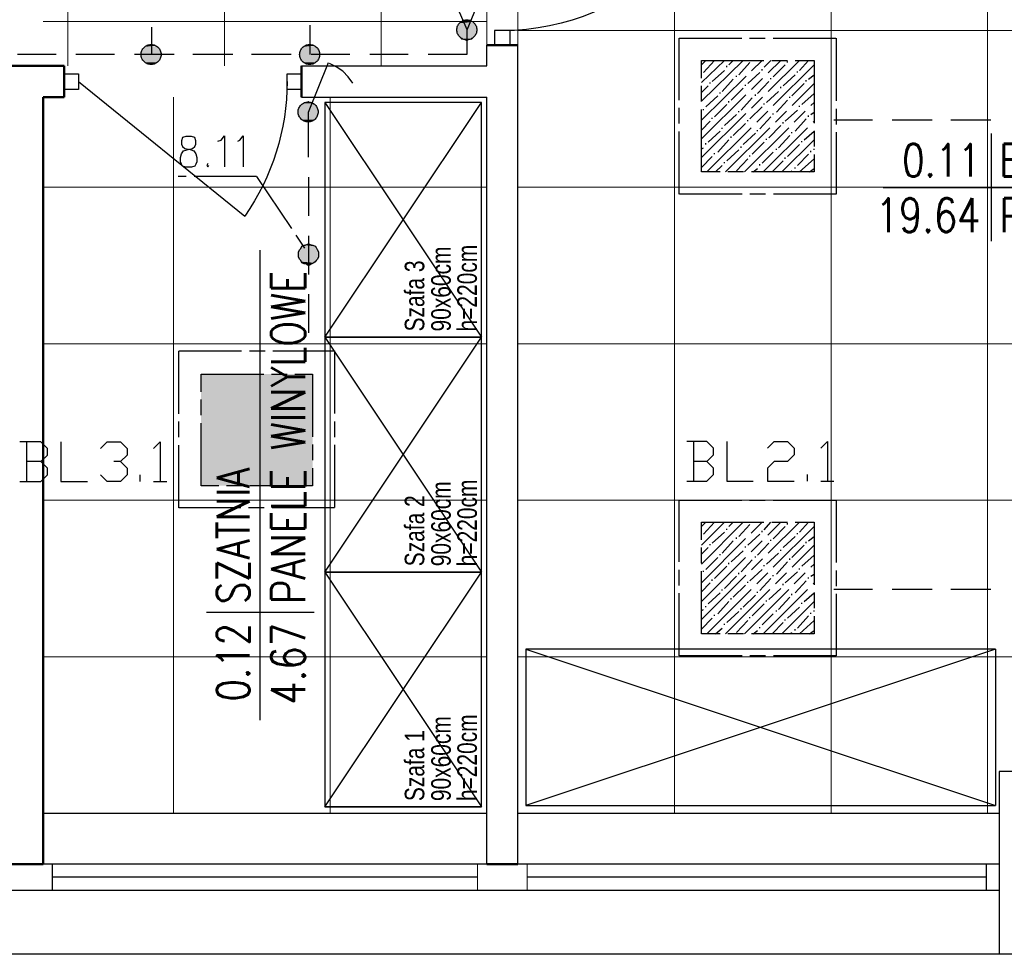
# Model space of a CAD drawing. Header units: millimetres. Extents: x 282377 to 1404227, y -783705 to 1038705.
# Tile 179 of 243: x 384773 to 385150, y 7171 to 7529. Entities that reach past the tile are written whole.
import ezdxf
from ezdxf.enums import TextEntityAlignment as Align

# ---------------------------------------------------------------- set-up
doc = ezdxf.new("R2010")
doc.units = ezdxf.units.MM
doc.linetypes.add('ACAD_ISO08W100', pattern=[36, 24, -3, 6, -3])
doc.layers.add('!!ELEKTRYKA', color=7, linetype='Continuous')
doc.styles.add('BIKTC', font='bikromsw.shx', dxfattribs={"width": 0.8})
doc.styles.add('ROMANS', font='romans', dxfattribs={"width": 0.7})

# ---------------------------------------------------------------- blocks, each defined once
blk = doc.blocks.new('jamb')
blk.add_lwpolyline([(-0.5, -0.5), (-0.5, 0.5), (0.5, 0.5), (0.5, -0.5)], close=True)
blk = doc.blocks.new('bikmet')
blk.add_line((0, 1.65), (0, -1.65))
at = {"style": 'ROMANS', "width": 0.8}
blk.add_attdef('NRPOM', text='', height=1, dxfattribs=at).set_placement((-0.333, 0.333), align=Align.RIGHT)
blk.add_attdef('NWAPOM', (0.25, 0.333), '', height=1, dxfattribs=at)
blk.add_attdef('RAREA', text='', height=1.042, dxfattribs=at).set_placement((-0.333, -0.333), align=Align.TOP_RIGHT)
blk.add_attdef('PODLOGA', text='', height=1.042, dxfattribs=at).set_placement((0.25, -0.333), align=Align.TOP_LEFT)

msp = doc.modelspace()

# ---------------------------------------------------------------- linework, layer by layer
at = {"layer": '!!ELEKTRYKA', "color": 252, "lineweight": 15, "ltscale": 15}
for p, q in [((384791.2, 7828.12), (384791.2, 7511.12)), ((384851.2, 7828.12), (384851.2, 7511.12)), ((384911.2, 7628.12), (384911.2, 7511.12)), ((385023.7, 7628.12), (385023.7, 7224.62)), ((385083.7, 7628.12), (385083.7, 7224.62)), ((385143.7, 7628.12), (385143.7, 7224.62)), ((384951.7, 7620.12), (384951.7, 7519.12)), ((384963.7, 7620.12), (384963.7, 7519.12)), ((384951.7, 7528.12), (384781.7, 7528.12)), ((384963.7, 7524.62), (385369.7, 7524.62)), ((384831.7, 7499.12), (384831.7, 7224.62)), ((384891.7, 7499.12), (384891.7, 7224.62)), ((384951.7, 7464.62), (384781.7, 7464.62)), ((384963.7, 7464.62), (385369.7, 7464.62)), ((384951.7, 7404.62), (384781.7, 7404.62)), ((384963.7, 7404.62), (385369.7, 7404.62)), ((384951.7, 7344.62), (384781.7, 7344.62)), ((384963.7, 7344.62), (385369.7, 7344.62)), ((384951.7, 7284.62), (384781.7, 7284.62)), ((384963.7, 7284.62), (385369.7, 7284.62))]:
    msp.add_line(p, q, dxfattribs=at)
at = {"layer": '!!ELEKTRYKA', "color": 252}
for p, q in [((384960.7, 7524.62), (384954.7, 7524.62)), ((384954.7, 7524.62), (384954.7, 7519.12)), ((384960.7, 7519.12), (384960.7, 7524.62)), ((384951.7, 7511.12), (384951.7, 7519.12)), ((384954.7, 7519.12), (384960.7, 7519.12)), ((384963.7, 7205.12), (384963.7, 7519.12)), ((384880.7, 7511.12), (384951.7, 7511.12)), ((384875.2, 7502.12), (384875.2, 7508.12)), ((384875.2, 7508.12), (384880.7, 7508.12)), ((384880.7, 7508.12), (384880.7, 7502.12)), ((384880.7, 7502.12), (384875.2, 7502.12)), ((384880.7, 7499.12), (384951.7, 7499.12)), ((384949.7, 7497.12), (384889.7, 7497.12)), ((384889.7, 7497.12), (384889.7, 7407.12)), ((384889.7, 7407.12), (384949.7, 7497.12)), ((384889.7, 7497.12), (384949.7, 7407.12)), ((384949.7, 7407.12), (384949.7, 7497.12)), ((384951.7, 7205.12), (384951.7, 7499.12)), ((384889.7, 7407.12), (384949.7, 7407.12)), ((384949.7, 7407.12), (384889.7, 7407.12)), ((384949.7, 7407.12), (384889.7, 7407.12)), ((384949.7, 7407.12), (384889.7, 7407.12)), ((384889.7, 7407.12), (384889.7, 7317.12)), ((384889.7, 7317.12), (384949.7, 7407.12)), ((384889.7, 7407.12), (384949.7, 7317.12)), ((384949.7, 7317.12), (384949.7, 7407.12)), ((384889.7, 7317.12), (384949.7, 7317.12)), ((384949.7, 7317.12), (384889.7, 7317.12)), ((384949.7, 7317.12), (384889.7, 7317.12)), ((384949.7, 7317.12), (384889.7, 7317.12)), ((384889.7, 7317.12), (384889.7, 7227.12)), ((384889.7, 7227.12), (384949.7, 7317.12)), ((384889.7, 7317.12), (384949.7, 7227.12)), ((384949.7, 7227.12), (384949.7, 7317.12)), ((385146.7, 7287.62), (384966.7, 7287.62)), ((384966.7, 7287.62), (384966.7, 7227.62)), ((384966.7, 7287.62), (385146.7, 7227.62)), ((385146.7, 7287.62), (384966.7, 7227.62)), ((385146.7, 7287.62), (385146.7, 7227.62)), ((385192.2, 7240.62), (385148.2, 7240.62)), ((385148.2, 7240.62), (385148.2, 7170.62)), ((384951.7, 7224.62), (384781.7, 7224.62)), ((384889.7, 7227.12), (384949.7, 7227.12)), ((384949.7, 7227.12), (384889.7, 7227.12)), ((384949.7, 7227.12), (384889.7, 7227.12)), ((385148.2, 7224.62), (384963.7, 7224.62)), ((384966.7, 7227.62), (385146.7, 7227.62)), ((385148.2, 7205.12), (384592.7, 7205.12)), ((384785.2, 7195.12), (384785.2, 7205.12)), ((385143.2, 7205.12), (385143.2, 7195.12)), ((385148.2, 7205.12), (385148.2, 7195.12)), ((384948.2, 7200.12), (384785.2, 7200.12)), ((385143.2, 7200.12), (384967.2, 7200.12)), ((385148.2, 7195.12), (384592.7, 7195.12)), ((385985.7, 7170.62), (384524.7, 7170.62))]:
    msp.add_line(p, q, dxfattribs=at)
at = {"layer": '!!ELEKTRYKA', "color": 252, "lineweight": 50}
for p, q in [((384951.7, 7519.12), (384963.7, 7519.12)), ((384699.7, 7511.12), (384789.7, 7511.12)), ((384789.7, 7499.12), (384789.7, 7511.12)), ((384880.7, 7499.12), (384880.7, 7511.12)), ((384781.7, 7499.12), (384789.7, 7499.12)), ((384781.7, 7205.12), (384781.7, 7499.12)), ((384769.7, 7205.12), (384781.7, 7205.12)), ((384951.7, 7205.12), (384963.7, 7205.12))]:
    msp.add_line(p, q, dxfattribs=at)
at = {"layer": '!!ELEKTRYKA', "color": 252, "lineweight": 20}
for p, q in [((384789.7, 7511.12), (384789.7, 7499.12)), ((384880.7, 7511.12), (384880.7, 7499.12)), ((384948.2, 7195.12), (384948.2, 7205.12)), ((384967.2, 7195.12), (384967.2, 7205.12))]:
    msp.add_line(p, q, dxfattribs=at)
at = {"layer": '!!ELEKTRYKA', "color": 252, "extrusion": (0, 0, -1)}
msp.add_line((384795.2, 7505.12), (384858.96, 7453.55), dxfattribs=at)
at = {"layer": '!!ELEKTRYKA', "color": 7}
for p, q in [((385103.73, 7464.54), (385366.15, 7464.54)), ((384864.93, 7260.3), (384864.93, 7440.44))]:
    msp.add_line(p, q, dxfattribs=at)
at = {"layer": '!!ELEKTRYKA', "color": 5, "linetype": 'ACAD_ISO08W100', "lineweight": -3}
for points in [[(384944.28, 7524.93), (384936.2, 7543.55)], [(384944.21, 7524.93), (384951.83, 7543.56)], [(384883.94, 7526.68), (384883.94, 7515.46)], [(384823.16, 7525.92), (384823.16, 7515.46)], [(384944.08, 7524.94), (384944.08, 7515.46)], [(384786.63, 7515.47), (384771.81, 7515.47)], [(384809.05, 7515.46), (384794.24, 7515.46)], [(384831.88, 7515.46), (384816.67, 7515.46)], [(384854.37, 7515.46), (384839.09, 7515.46)], [(384876.8, 7515.46), (384861.52, 7515.46)], [(384899.23, 7515.46), (384884.37, 7515.46)], [(384921.65, 7515.46), (384906.87, 7515.46)], [(384944.08, 7515.46), (384929.29, 7515.46)], [(384883.42, 7476.08), (384883.42, 7493.43), (384891.06, 7512.48)], [(384900.33, 7504.44), (384898.64, 7506.98), (384896.52, 7509.1), (384893.97, 7510.79), (384891.43, 7512.07)], [(385033.99, 7511.53), (385035.69, 7513.21)], [(385033.99, 7504.75), (385042.89, 7513.21)], [(385033.99, 7497.55), (385050.08, 7513.21)], [(385033.99, 7490.35), (385057.27, 7513.21)], [(385033.99, 7483.16), (385064.46, 7513.21)], [(385033.99, 7475.96), (385071.65, 7513.21)], [(385034.84, 7508.56), (385039.04, 7513.21)], [(385036.12, 7470.46), (385077.2, 7511.53)], [(385043.74, 7510.68), (385043.74, 7511.1)], [(385044.59, 7511.53), (385046.23, 7513.21)], [(385048.37, 7507.71), (385052.64, 7512.37)], [(385058.12, 7510.68), (385060.68, 7513.21)], [(385061.54, 7506.86), (385066.17, 7511.53)], [(385067.02, 7512.37), (385067.02, 7512.79)], [(385071.65, 7509.4), (385075.07, 7513.21)], [(385038.19, 7505.17), (385042.89, 7509.4)], [(385051.78, 7504.33), (385056.41, 7508.56)], [(385057.27, 7509.4), (385057.27, 7509.83)], [(385065.31, 7503.48), (385069.94, 7507.71)], [(385070.79, 7508.56), (385070.79, 7508.98)], [(385075.07, 7506.02), (385077.2, 7507.71)], [(385037.4, 7504.33), (385037.4, 7504.75)], [(385042.03, 7501.36), (385046.23, 7506.02)], [(385043.31, 7470.46), (385077.2, 7504.33)], [(385047.51, 7506.86), (385047.51, 7507.29)], [(385050.93, 7503.48), (385050.93, 7503.9)], [(385055.56, 7500.52), (385059.83, 7505.17)], [(385060.68, 7506.02), (385060.68, 7506.44)], [(385068.73, 7499.67), (385073.36, 7504.33)], [(385074.21, 7505.17), (385074.21, 7505.59)], [(385033.99, 7500.94), (385036.55, 7503.48)], [(385041.18, 7500.52), (385041.18, 7500.94)], [(385045.45, 7497.98), (385050.08, 7502.63)], [(385054.7, 7499.67), (385054.7, 7500.09)], [(385058.98, 7497.13), (385063.6, 7501.36)], [(385064.46, 7502.63), (385064.46, 7503.05)], [(385072.5, 7496.28), (385077.2, 7500.52)], [(385035.69, 7495.44), (385040.32, 7499.67)], [(385039.04, 7491.63), (385043.74, 7496.28)], [(385044.59, 7497.13), (385044.59, 7497.55)], [(385049.22, 7494.17), (385053.49, 7498.82)], [(385050.5, 7470.46), (385077.2, 7497.13)], [(385058.12, 7496.28), (385058.12, 7496.7)], [(385062.75, 7493.32), (385067.02, 7497.98)], [(385067.87, 7498.82), (385067.87, 7499.24)], [(385034.84, 7494.17), (385034.84, 7494.59)], [(385042.89, 7488.24), (385047.51, 7492.47)], [(385048.37, 7493.32), (385048.37, 7493.74)], [(385052.64, 7490.78), (385057.27, 7495.44)], [(385061.54, 7492.47), (385061.54, 7492.89)], [(385066.17, 7489.93), (385070.79, 7494.17)], [(385071.65, 7495.44), (385071.65, 7495.86)], [(385075.92, 7492.47), (385077.2, 7493.32)], [(385033.99, 7486.54), (385037.4, 7489.93)], [(385038.19, 7490.78), (385038.19, 7491.2)], [(385046.23, 7484.43), (385050.93, 7489.08)], [(385051.78, 7489.93), (385051.78, 7490.35)], [(385056.41, 7486.97), (385060.68, 7491.63)], [(385057.69, 7470.46), (385077.2, 7489.93)], [(385065.31, 7489.08), (385065.31, 7489.5)], [(385069.94, 7486.12), (385074.21, 7490.78)], [(385075.07, 7491.63), (385075.07, 7492.05)], [(385099.59, 7490.36), (385084.77, 7490.36)], [(385122.41, 7490.35), (385107.2, 7490.35)], [(385144.91, 7490.35), (385129.63, 7490.35)], [(385036.55, 7481.89), (385041.18, 7486.12)], [(385042.03, 7486.97), (385042.03, 7487.39)], [(385050.08, 7481.04), (385054.7, 7485.28)], [(385055.56, 7486.12), (385055.56, 7486.54)], [(385059.83, 7483.58), (385064.46, 7488.24)], [(385068.73, 7485.28), (385068.73, 7485.7)], [(385073.36, 7482.73), (385077.2, 7486.12)], [(384848.68, 7482.21), (384849.95, 7482.64), (384851.22, 7484.34), (384851.22, 7472.48)], [(384856.27, 7482.22), (384857.12, 7482.64), (384858.39, 7484.34), (384858.39, 7472.48)], [(385035.69, 7481.04), (385035.69, 7481.47)], [(385040.32, 7478.08), (385044.59, 7482.73)], [(385045.45, 7483.58), (385045.45, 7484)], [(385053.49, 7477.23), (385058.12, 7481.89)], [(385058.98, 7482.73), (385058.98, 7483.16)], [(385063.6, 7479.77), (385067.87, 7484.43)], [(385064.88, 7470.46), (385077.2, 7482.73)], [(385067.02, 7476.38), (385071.65, 7481.04)], [(385072.5, 7481.89), (385072.5, 7482.31)], [(385033.99, 7479.35), (385034.84, 7479.77)], [(385039.04, 7477.23), (385039.04, 7477.66)], [(385043.74, 7474.69), (385048.37, 7478.93)], [(385049.22, 7479.77), (385049.22, 7480.19)], [(385057.27, 7473.84), (385061.54, 7478.08)], [(385062.75, 7478.93), (385062.75, 7479.35)], [(385070.79, 7472.99), (385075.07, 7477.23)], [(385075.92, 7478.08), (385075.92, 7478.5)], [(385077.2, 7478.93), (385077.2, 7479.35)], [(384844.83, 7473.75), (384844.4, 7472.91), (384844.83, 7472.48), (384845.25, 7472.91)], [(385033.99, 7472.15), (385038.19, 7476.38)], [(385042.89, 7473.84), (385042.89, 7474.27)], [(385047.51, 7470.88), (385051.78, 7475.54)], [(385052.64, 7476.38), (385052.64, 7476.81)], [(385056.41, 7472.99), (385056.41, 7473.42)], [(385061.11, 7470.46), (385065.31, 7474.69)], [(385066.17, 7475.54), (385066.17, 7475.96)], [(385071.65, 7470.46), (385077.2, 7475.54)], [(385039.47, 7470.46), (385042.03, 7472.99)], [(385053.85, 7470.46), (385055.56, 7471.73)], [(385068.3, 7470.46), (385068.73, 7470.88)], [(385069.94, 7471.73), (385069.94, 7472.15)], [(385075.49, 7470.46), (385077.2, 7471.73)], [(384863.51, 7468.67), (384833.43, 7468.67)], [(384863.52, 7468.67), (384883.43, 7439.03)], [(384883.42, 7468.46), (384883.42, 7453.64)], [(384883.42, 7446.02), (384883.42, 7431.2)], [(384883.42, 7423.58), (384883.42, 7408.76)], [(384780.81, 7359.43), (384783.34, 7361.97), (384783.34, 7364.51), (384780.81, 7367.05), (384772.77, 7367.05)], [(384775.32, 7367.05), (384775.32, 7351.81)], [(384788.43, 7367.05), (384788.43, 7351.81), (384798.63, 7351.81)], [(384803.68, 7364.51), (384806.21, 7367.05), (384811.34, 7367.05), (384813.87, 7364.51), (384813.87, 7361.97), (384811.34, 7359.43), (384808.74, 7359.43)], [(384823.97, 7364.52), (384826.49, 7367.05), (384826.49, 7351.81)], [(385036.09, 7359.55), (385038.65, 7362.08), (385038.65, 7364.62), (385036.09, 7367.16), (385028.47, 7367.16)], [(385031.02, 7367.16), (385031.02, 7351.92)], [(385043.72, 7367.16), (385043.72, 7351.92), (385053.89, 7351.92)], [(385059.38, 7364.62), (385061.94, 7367.16), (385066.98, 7367.16), (385069.54, 7364.62), (385069.54, 7362.08), (385066.98, 7359.54), (385061.94, 7359.54), (385059.38, 7357), (385059.38, 7351.92), (385069.54, 7351.92)], [(385079.74, 7364.62), (385082.29, 7367.16), (385082.29, 7351.92)], [(384772.77, 7351.81), (384780.81, 7351.81), (384783.34, 7354.35), (384783.34, 7356.89), (384780.81, 7359.43), (384775.3, 7359.43)], [(384811.34, 7359.43), (384813.87, 7356.89), (384813.87, 7354.35), (384811.34, 7351.81), (384806.21, 7351.81), (384803.68, 7354.35)], [(385028.47, 7351.92), (385036.09, 7351.92), (385038.65, 7354.46), (385038.65, 7357), (385036.09, 7359.55), (385031.03, 7359.55)], [(384818.93, 7351.81), (384818.93, 7354.35)], [(385074.63, 7351.92), (385074.63, 7354.46)], [(384823.99, 7351.81), (384829.09, 7351.81)], [(385079.74, 7351.92), (385084.84, 7351.92)], [(385033.99, 7334.56), (385035.69, 7336.26)], [(385033.99, 7327.37), (385042.89, 7336.26)], [(385033.99, 7320.17), (385050.08, 7336.26)], [(385033.99, 7312.97), (385057.27, 7336.26)], [(385033.99, 7305.78), (385064.46, 7336.26)], [(385033.99, 7299), (385071.65, 7336.26)], [(385034.84, 7331.6), (385039.04, 7336.26)], [(385036.12, 7293.5), (385077.2, 7334.56)], [(385043.74, 7333.3), (385043.74, 7333.72)], [(385044.59, 7334.56), (385046.23, 7336.26)], [(385048.37, 7330.75), (385052.64, 7335.41)], [(385058.12, 7333.3), (385060.68, 7336.26)], [(385061.54, 7329.91), (385066.17, 7334.56)], [(385067.02, 7335.41), (385067.02, 7335.83)], [(385071.65, 7332.45), (385075.07, 7336.26)], [(385038.19, 7328.21), (385042.89, 7332.45)], [(385047.51, 7329.91), (385047.51, 7330.33)], [(385051.78, 7327.37), (385056.41, 7331.6)], [(385057.27, 7332.45), (385057.27, 7332.87)], [(385065.31, 7326.52), (385069.94, 7330.75)], [(385070.79, 7331.6), (385070.79, 7332.02)], [(385075.07, 7329.06), (385077.2, 7330.75)], [(385033.99, 7323.98), (385036.55, 7326.52)], [(385037.4, 7327.37), (385037.4, 7327.79)], [(385042.03, 7324.4), (385046.23, 7329.06)], [(385043.31, 7293.5), (385077.2, 7327.37)], [(385050.93, 7326.52), (385050.93, 7326.95)], [(385055.56, 7323.56), (385059.83, 7328.21)], [(385060.68, 7329.06), (385060.68, 7329.48)], [(385068.73, 7322.71), (385073.36, 7327.37)], [(385074.21, 7328.21), (385074.21, 7328.64)], [(385035.69, 7318.05), (385040.32, 7322.71)], [(385041.18, 7323.56), (385041.18, 7323.98)], [(385045.45, 7321.02), (385050.08, 7325.25)], [(385054.7, 7322.71), (385054.7, 7323.14)], [(385058.98, 7320.17), (385063.6, 7324.4)], [(385064.46, 7325.25), (385064.46, 7325.67)], [(385072.5, 7319.32), (385077.2, 7323.56)], [(385039.04, 7314.66), (385043.74, 7319.32)], [(385044.59, 7320.17), (385044.59, 7320.6)], [(385049.22, 7317.21), (385053.49, 7321.86)], [(385050.5, 7293.5), (385077.2, 7320.17)], [(385058.12, 7319.32), (385058.12, 7319.75)], [(385062.75, 7316.36), (385067.02, 7321.02)], [(385067.87, 7321.86), (385067.87, 7322.29)], [(385034.84, 7317.21), (385034.84, 7317.63)], [(385042.89, 7310.86), (385047.51, 7315.51)], [(385048.37, 7316.36), (385048.37, 7316.79)], [(385052.64, 7313.82), (385057.27, 7318.05)], [(385061.54, 7315.51), (385061.54, 7315.94)], [(385066.17, 7312.97), (385070.79, 7317.21)], [(385071.65, 7318.05), (385071.65, 7318.47)], [(385075.07, 7314.66), (385075.07, 7315.09)], [(385075.92, 7315.51), (385077.2, 7316.36)], [(385033.99, 7309.59), (385037.4, 7312.97)], [(385038.19, 7313.82), (385038.19, 7314.24)], [(385046.23, 7307.47), (385050.93, 7312.13)], [(385051.78, 7312.97), (385051.78, 7313.4)], [(385056.41, 7310.01), (385060.68, 7314.66)], [(385057.69, 7293.5), (385077.2, 7312.97)], [(385065.31, 7312.13), (385065.31, 7312.55)], [(385069.94, 7309.16), (385074.21, 7313.82)], [(385036.55, 7304.93), (385041.18, 7309.16)], [(385042.03, 7310.01), (385042.03, 7310.44)], [(385050.08, 7303.66), (385054.7, 7308.31)], [(385055.56, 7309.16), (385055.56, 7309.59)], [(385059.83, 7306.62), (385064.46, 7310.86)], [(385063.6, 7302.81), (385067.87, 7307.47)], [(385068.73, 7308.31), (385068.73, 7308.74)], [(385073.36, 7305.78), (385077.2, 7309.16)], [(385099.59, 7310.43), (385084.77, 7310.43)], [(385122.41, 7310.43), (385107.2, 7310.43)], [(385144.91, 7310.43), (385129.63, 7310.43)], [(385035.69, 7303.66), (385035.69, 7304.09)], [(385040.32, 7301.12), (385044.59, 7305.78)], [(385045.45, 7306.62), (385045.45, 7307.05)], [(385053.49, 7300.28), (385058.12, 7304.93)], [(385058.98, 7305.78), (385058.98, 7306.2)], [(385064.88, 7293.5), (385077.2, 7305.78)], [(385067.02, 7299.43), (385071.65, 7303.66)], [(385072.5, 7304.93), (385072.5, 7305.35)], [(385033.99, 7302.39), (385034.84, 7302.81)], [(385039.04, 7300.28), (385039.04, 7300.7)], [(385043.74, 7297.73), (385048.37, 7301.96)], [(385049.22, 7302.81), (385049.22, 7303.24)], [(385052.64, 7299.43), (385052.64, 7299.85)], [(385057.27, 7296.89), (385061.54, 7301.12)], [(385062.75, 7301.96), (385062.75, 7302.39)], [(385070.79, 7295.61), (385075.07, 7300.28)], [(385075.92, 7301.12), (385075.92, 7301.54)], [(385077.2, 7301.96), (385077.2, 7302.39)], [(385033.99, 7295.19), (385038.19, 7299.43)], [(385042.89, 7296.89), (385042.89, 7297.31)], [(385047.51, 7293.93), (385051.78, 7298.58)], [(385056.41, 7295.61), (385056.41, 7296.04)], [(385061.11, 7293.5), (385065.31, 7297.73)], [(385066.17, 7298.58), (385066.17, 7299)], [(385071.65, 7293.5), (385077.2, 7298.58)], [(385039.47, 7293.5), (385042.03, 7295.61)], [(385053.85, 7293.5), (385055.56, 7294.77)], [(385068.3, 7293.5), (385068.73, 7293.93)], [(385069.94, 7294.77), (385069.94, 7295.19)], [(385075.49, 7293.5), (385077.2, 7294.77)]]:
    msp.add_lwpolyline(points, dxfattribs=at)
for points in [[(385025.5, 7521.69), (385085.63, 7521.69), (385085.63, 7462), (385025.5, 7462)], [(385033.99, 7513.21), (385077.2, 7513.21), (385077.2, 7470.46), (385033.99, 7470.46)], [(384836.4, 7484.07), (384835.15, 7483.7), (384834.71, 7482.39), (384834.71, 7481.14), (384835.15, 7480.27), (384835.96, 7479.46), (384838.08, 7479.03), (384839.38, 7478.59), (384840.19, 7477.35), (384840.63, 7476.04), (384840.63, 7474.36), (384840.19, 7473.48), (384839.76, 7472.67), (384838.51, 7472.24), (384836.4, 7472.24), (384835.15, 7472.67), (384834.71, 7473.48), (384834.28, 7474.36), (384834.28, 7476.04), (384834.71, 7477.35), (384835.52, 7478.59), (384837.27, 7479.03), (384838.95, 7479.46), (384839.76, 7480.27), (384840.19, 7481.14), (384840.19, 7482.39), (384839.76, 7483.7), (384838.51, 7484.07)], [(384885.92, 7436.07), (384885.5, 7435.65), (384884.66, 7435.23), (384883.81, 7434.8), (384882.97, 7434.8), (384882.55, 7435.23), (384881.7, 7435.23), (384880.86, 7435.65), (384880.44, 7436.5), (384880.02, 7436.92), (384879.6, 7437.77), (384879.6, 7438.61), (384879.6, 7439.04), (384879.6, 7439.88), (384880.02, 7440.73), (384880.44, 7441.15), (384880.86, 7442), (384881.7, 7442.42), (384882.13, 7442.42), (384882.97, 7442.84), (384883.81, 7442.84), (384884.66, 7442.42), (384885.08, 7442.42), (384885.92, 7442), (384886.34, 7441.57), (384886.76, 7440.73), (384887.25, 7439.88), (384887.25, 7439.46), (384887.25, 7438.61), (384887.25, 7437.77), (384886.76, 7436.92), (384886.34, 7436.5)], [(384833.73, 7401.88), (384893.41, 7401.88), (384893.41, 7341.76), (384833.73, 7341.76)], [(384842.22, 7392.99), (384884.99, 7392.99), (384884.99, 7350.23), (384842.22, 7350.23)], [(385025.5, 7344.72), (385085.63, 7344.72), (385085.63, 7285.03), (385025.5, 7285.03)], [(385033.99, 7336.26), (385077.2, 7336.26), (385077.2, 7293.5), (385033.99, 7293.5)]]:
    msp.add_lwpolyline(points, close=True, dxfattribs=at)
for centre in [(384944.08, 7524.94), (384944.08, 7524.94), (384823.05, 7515.48), (384823.05, 7515.48), (384883.83, 7515.48), (384883.83, 7515.48), (384883.25, 7493.46), (384883.25, 7493.46)]:
    msp.add_circle(centre, 3.83, dxfattribs=at)
at = {"layer": '!!ELEKTRYKA', "color": 252, "extrusion": (0, 0, -1)}
for centre, end in [((-384957.7, 7614.62), 270), ((-384785.2, 7505.12), 214.9595)]:
    msp.add_arc(centre, 90, 180, end, dxfattribs=at)
at = {"layer": '!!ELEKTRYKA', "color": 5, "linetype": 'ACAD_ISO08W100', "lineweight": -3}
for points in [[(384947.16, 7527.04), (384940.41, 7526.19), (384947.6, 7526.19)], [(384947.16, 7527.04), (384940.85, 7527.04), (384940.41, 7526.19)], [(384947.6, 7526.19), (384940.41, 7525.77), (384947.6, 7525.77)], [(384947.6, 7526.19), (384940.41, 7526.19), (384940.41, 7525.77)], [(384946.75, 7527.47), (384940.83, 7527.04), (384947.19, 7527.04)], [(384946.75, 7527.47), (384941.27, 7527.47), (384940.83, 7527.04)], [(384945.91, 7527.9), (384941.24, 7527.47), (384946.73, 7527.47)], [(384945.91, 7527.9), (384942.06, 7527.9), (384941.24, 7527.47)], [(384945.54, 7528.31), (384942.14, 7527.88), (384945.92, 7527.88)], [(384945.54, 7528.31), (384942.58, 7528.31), (384942.14, 7527.88)], [(384944.7, 7528.74), (384942.55, 7528.31), (384945.51, 7528.31)], [(384944.7, 7528.74), (384943.37, 7528.74), (384942.55, 7528.31)], [(384947.63, 7525.77), (384940, 7524.93), (384948.07, 7524.93)], [(384947.63, 7525.77), (384940.44, 7525.77), (384940, 7524.93)], [(384948.07, 7524.93), (384940, 7524.08), (384948.07, 7524.08)], [(384948.07, 7524.93), (384940, 7524.93), (384940, 7524.08)], [(384948.07, 7524.08), (384940, 7524.08), (384940.44, 7523.65)], [(384948.04, 7524.08), (384940.41, 7523.66), (384947.6, 7523.66)], [(384947.6, 7523.66), (384940.41, 7523.66), (384940.85, 7522.81)], [(384947.57, 7523.66), (384940.83, 7522.81), (384947.19, 7522.81)], [(384947.19, 7522.81), (384940.83, 7522.81), (384941.27, 7521.96)], [(384947.17, 7522.81), (384941.24, 7521.97), (384946.73, 7521.97)], [(384825.3, 7518.85), (384820.61, 7518.43), (384826.14, 7518.43)], [(384825.3, 7518.85), (384821.03, 7518.85), (384820.61, 7518.43)], [(384824.02, 7519.27), (384821.92, 7518.85), (384824.86, 7518.85)], [(384824.02, 7519.27), (384822.76, 7519.27), (384821.92, 7518.85)], [(384886.07, 7518.85), (384881.38, 7518.43), (384886.91, 7518.43)], [(384886.07, 7518.85), (384881.8, 7518.85), (384881.38, 7518.43)], [(384884.79, 7519.27), (384882.69, 7518.85), (384885.63, 7518.85)], [(384884.79, 7519.27), (384883.53, 7519.27), (384882.69, 7518.85)], [(384946.73, 7521.97), (384941.24, 7521.97), (384941.68, 7521.54)], [(384946.83, 7521.96), (384941.72, 7521.54), (384946.39, 7521.54)], [(384946.39, 7521.54), (384941.72, 7521.54), (384942.17, 7521.11)], [(384946.36, 7521.54), (384942.14, 7521.11), (384945.92, 7521.11)], [(384945.11, 7521.11), (384942.97, 7521.11), (384943.79, 7520.69)], [(384945.05, 7521.12), (384943.79, 7520.69), (384944.24, 7520.69)], [(384826.99, 7517.15), (384819.37, 7516.31), (384826.99, 7516.31)], [(384826.99, 7517.15), (384819.79, 7517.15), (384819.37, 7516.31)], [(384826.99, 7516.31), (384819.37, 7515.46), (384826.99, 7515.46)], [(384826.99, 7516.31), (384819.37, 7516.31), (384819.37, 7515.46)], [(384826.99, 7515.46), (384819.37, 7515.04), (384826.99, 7515.04)], [(384826.99, 7515.46), (384819.37, 7515.46), (384819.37, 7515.04)], [(384826.99, 7515.04), (384819.37, 7515.04), (384819.79, 7514.19)], [(384826.57, 7517.57), (384819.78, 7517.15), (384826.99, 7517.15)], [(384826.57, 7517.57), (384820.2, 7517.57), (384819.78, 7517.15)], [(384826.99, 7515.03), (384819.78, 7514.19), (384826.99, 7514.19)], [(384826.14, 7518.42), (384820.19, 7517.58), (384826.56, 7517.58)], [(384826.14, 7518.42), (384820.61, 7518.42), (384820.19, 7517.58)], [(384887.77, 7517.15), (384880.14, 7516.31), (384887.77, 7516.31)], [(384887.77, 7517.15), (384880.56, 7517.15), (384880.14, 7516.31)], [(384887.77, 7516.31), (384880.14, 7515.46), (384887.77, 7515.46)], [(384887.77, 7516.31), (384880.14, 7516.31), (384880.14, 7515.46)], [(384887.77, 7515.46), (384880.14, 7515.04), (384887.77, 7515.04)], [(384887.77, 7515.46), (384880.14, 7515.46), (384880.14, 7515.04)], [(384887.77, 7515.04), (384880.14, 7515.04), (384880.56, 7514.19)], [(384887.34, 7517.57), (384880.55, 7517.15), (384887.76, 7517.15)], [(384887.34, 7517.57), (384880.97, 7517.57), (384880.55, 7517.15)], [(384887.76, 7515.03), (384880.55, 7514.19), (384887.76, 7514.19)], [(384886.92, 7518.42), (384880.97, 7517.58), (384887.34, 7517.58)], [(384886.92, 7518.42), (384881.39, 7518.42), (384880.97, 7517.58)], [(384826.99, 7514.19), (384819.78, 7513.34), (384826.57, 7513.34)], [(384826.99, 7514.19), (384819.78, 7514.19), (384819.78, 7513.34)], [(384826.57, 7513.34), (384819.78, 7513.34), (384820.2, 7512.92)], [(384826.56, 7513.34), (384820.19, 7512.92), (384826.14, 7512.92)], [(384826.14, 7512.92), (384820.19, 7512.92), (384821.03, 7512.5)], [(384826.13, 7512.92), (384821.02, 7512.5), (384825.71, 7512.5)], [(384825.71, 7512.5), (384821.02, 7512.5), (384821.44, 7512.08)], [(384825.63, 7512.5), (384821.44, 7512.08), (384824.79, 7512.08)], [(384824.79, 7512.08), (384821.44, 7512.08), (384822.28, 7511.65)], [(384824.85, 7512.07), (384822.33, 7511.65), (384824.43, 7511.65)], [(384887.76, 7514.19), (384880.55, 7513.34), (384887.34, 7513.34)], [(384887.76, 7514.19), (384880.55, 7514.19), (384880.55, 7513.34)], [(384887.34, 7513.34), (384880.55, 7513.34), (384880.97, 7512.92)], [(384887.34, 7513.34), (384880.97, 7512.92), (384886.92, 7512.92)], [(384886.92, 7512.92), (384880.97, 7512.92), (384881.81, 7512.5)], [(384886.9, 7512.92), (384881.8, 7512.5), (384886.48, 7512.5)], [(384886.48, 7512.5), (384881.8, 7512.5), (384882.22, 7512.08)], [(384886.41, 7512.5), (384882.21, 7512.08), (384885.57, 7512.08)], [(384885.57, 7512.08), (384882.21, 7512.08), (384883.05, 7511.65)], [(384885.63, 7512.07), (384883.11, 7511.65), (384885.21, 7511.65)], [(384885.98, 7496.39), (384880.04, 7495.97), (384886.41, 7495.97)], [(384885.98, 7496.39), (384880.46, 7496.39), (384880.04, 7495.97)], [(384885.55, 7496.82), (384880.45, 7496.4), (384885.97, 7496.4)], [(384885.55, 7496.82), (384881.3, 7496.82), (384880.45, 7496.4)], [(384884.68, 7497.25), (384881.28, 7496.82), (384885.53, 7496.82)], [(384884.68, 7497.25), (384881.71, 7497.25), (384881.28, 7496.82)], [(384883.37, 7497.67), (384882.52, 7497.25), (384883.8, 7497.25)], [(384886.35, 7495.98), (384879.56, 7495.13), (384886.78, 7495.13)], [(384886.35, 7495.98), (384879.98, 7495.98), (384879.56, 7495.13)], [(384886.78, 7495.13), (384879.56, 7494.71), (384887.2, 7494.71)], [(384886.78, 7495.13), (384879.56, 7495.13), (384879.56, 7494.71)], [(384887.2, 7494.71), (384879.56, 7493.87), (384887.2, 7493.87)], [(384887.2, 7494.71), (384879.56, 7494.71), (384879.56, 7493.87)], [(384887.2, 7493.87), (384879.56, 7493.02), (384887.2, 7493.02)], [(384887.2, 7493.87), (384879.56, 7493.87), (384879.56, 7493.02)], [(384887.2, 7493.02), (384879.56, 7492.17), (384886.78, 7492.17)], [(384887.2, 7493.02), (384879.56, 7493.02), (384879.56, 7492.17)], [(384886.78, 7492.17), (384879.56, 7492.17), (384879.98, 7491.75)], [(384886.83, 7492.16), (384880.04, 7491.74), (384886.83, 7491.74)], [(384886.83, 7491.74), (384880.04, 7491.74), (384880.46, 7490.89)], [(384886.82, 7491.74), (384880.45, 7490.89), (384886.4, 7490.89)], [(384886.4, 7490.89), (384880.45, 7490.89), (384880.88, 7490.47)], [(384886.39, 7490.89), (384880.87, 7490.47), (384885.54, 7490.47)], [(384885.54, 7490.47), (384880.87, 7490.47), (384881.72, 7490.05)], [(384885.52, 7490.47), (384881.7, 7490.05), (384885.09, 7490.05)], [(384884.23, 7490.05), (384882.11, 7490.05), (384882.96, 7489.63)], [(384884.28, 7490.04), (384883.01, 7489.62), (384883.86, 7489.62)], [(384880.02, 7440.73), (384887.25, 7440.3), (384879.6, 7440.3)], [(384879.6, 7440.3), (384887.25, 7439.46), (384879.6, 7439.46)], [(384879.6, 7440.3), (384887.25, 7440.3), (384887.25, 7439.46)], [(384879.6, 7439.46), (384887.25, 7438.61), (384879.6, 7438.61)], [(384879.6, 7439.46), (384887.25, 7439.46), (384887.25, 7438.61)], [(384880.43, 7441.58), (384886.76, 7440.73), (384880.01, 7440.73)], [(384880.01, 7440.73), (384886.76, 7440.73), (384887.18, 7440.3)], [(384880.85, 7442), (384886.33, 7441.58), (384880.42, 7441.58)], [(384880.42, 7441.58), (384886.33, 7441.58), (384886.75, 7440.73)], [(384881.68, 7442.43), (384885.9, 7442), (384880.84, 7442)], [(384880.84, 7442), (384885.9, 7442), (384886.32, 7441.58)], [(384881.67, 7442.42), (384885.04, 7442.42), (384885.88, 7442)], [(384882.99, 7442.84), (384884.67, 7442.42), (384882.56, 7442.42)], [(384882.98, 7442.84), (384883.82, 7442.84), (384884.66, 7442.42)], [(384879.6, 7438.61), (384887.25, 7437.77), (384879.6, 7437.77)], [(384879.6, 7438.61), (384887.25, 7438.61), (384887.25, 7437.77)], [(384879.6, 7437.77), (384886.76, 7437.34), (384880.02, 7437.34)], [(384879.6, 7437.77), (384887.25, 7437.77), (384886.76, 7437.34)], [(384880.01, 7437.34), (384886.76, 7436.5), (384880.43, 7436.5)], [(384880.01, 7437.34), (384886.76, 7437.34), (384886.76, 7436.5)], [(384880.42, 7436.5), (384885.91, 7436.07), (384880.85, 7436.07)], [(384880.42, 7436.5), (384886.75, 7436.5), (384885.91, 7436.07)], [(384880.84, 7436.07), (384885.48, 7435.65), (384881.26, 7435.65)], [(384880.84, 7436.07), (384885.9, 7436.07), (384885.48, 7435.65)], [(384881.25, 7435.65), (384885.05, 7435.23), (384882.1, 7435.23)], [(384881.25, 7435.65), (384885.47, 7435.65), (384885.05, 7435.23)], [(384882.56, 7435.23), (384884.25, 7435.23), (384883.41, 7434.8)], [(384842.22, 7392.99), (384884.99, 7350.23), (384842.22, 7350.23)], [(384842.22, 7392.99), (384884.99, 7392.99), (384884.99, 7350.23)]]:
    msp.add_solid(points, dxfattribs=at)

# ---------------------------------------------------------------- block references
at = {"layer": '!!ELEKTRYKA', "color": 252, "xscale": 5.5, "yscale": 5.999999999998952, "zscale": 5.5}
msp.add_blockref('jamb', (384792.45, 7505.12), dxfattribs=at)
at = {"layer": '!!ELEKTRYKA', "color": 18, "true_color": 0x000000, "xscale": 12.5, "yscale": 12.5, "zscale": 12.5}
msp.add_blockref('bikmet', (385145.15, 7464.54), dxfattribs=at).add_auto_attribs({'NRPOM': '0.11', 'NWAPOM': 'BIURO OFICERA DYŻURNEGO', 'RAREA': '19.64', 'PODLOGA': 'PANELE WINYLOWE'})
at = {"layer": '!!ELEKTRYKA', "color": 18, "true_color": 0x000000, "xscale": 12.5, "yscale": 12.5, "zscale": 12.5, "rotation": 90}
msp.add_blockref('bikmet', (384864.93, 7301.72), dxfattribs=at).add_auto_attribs({'NRPOM': '0.12', 'NWAPOM': 'SZATNIA', 'RAREA': '4.67', 'PODLOGA': 'PANELE WINYLOWE'})

# ---------------------------------------------------------------- texts
at = {"layer": '!!ELEKTRYKA', "color": 252, "style": 'BIKTC', "width": 0.8}
for s, p in [('h=220cm', (384947.95, 7409.33)), ('90x60cm', (384937.93, 7409.33)), ('Szafa 3', (384927.79, 7409.33)), ('90x60cm', (384937.93, 7319.33)), ('h=220cm', (384947.95, 7319.33)), ('Szafa 2', (384927.79, 7319.33)), ('90x60cm', (384937.93, 7229.33)), ('h=220cm', (384947.95, 7229.33)), ('Szafa 1', (384927.79, 7229.33))]:
    msp.add_text(s, height=7.5, rotation=90, dxfattribs=at).set_placement(p)

doc.saveas('drawing.dxf')
